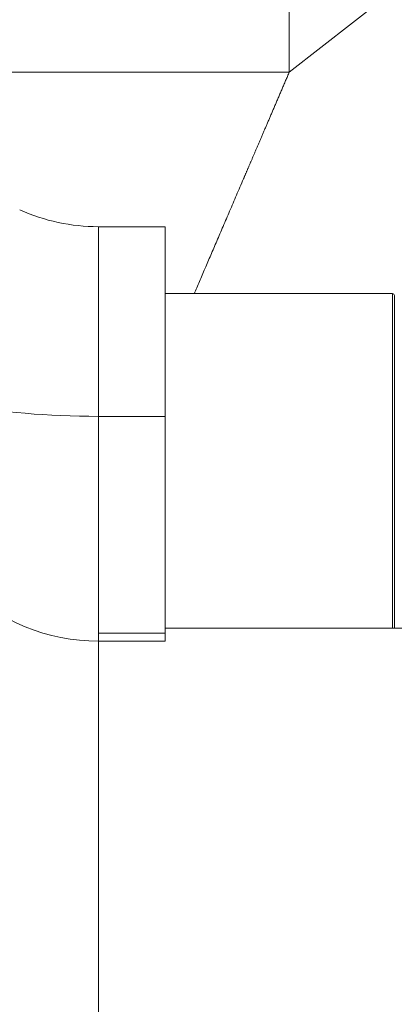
# Model space of a CAD drawing. Header units: millimetres. Extents: x 176 to 9387, y -11044 to -3322.
# Tile 198 of 256: x 8371 to 8390, y -9917 to -9866. Entities that reach past the tile are written whole.
import ezdxf

# ---------------------------------------------------------------- set-up
doc = ezdxf.new("R2010")
doc.units = ezdxf.units.MM
doc.header["$LTSCALE"] = 0.3175
doc.layers.add('1轮廓实线层', color=7, linetype='Continuous', lineweight=18)

msp = doc.modelspace()

# ---------------------------------------------------------------- linework, layer by layer
at = {"layer": '1轮廓实线层'}
for p, q in [((8384.85631, -9868.60507), (8400.52581, -9856.37424)), ((8384.85631, -9856.37424), (8384.85631, -9868.60507)), ((8384.85631, -9868.60507), (8365.9425, -9868.60507)), ((8378.35631, -9876.69279), (8374.85631, -9876.69279)), ((8374.85631, -9876.69279), (8374.85631, -9886.60814)), ((8378.35631, -9886.60814), (8378.35631, -9876.69279)), ((8390.25631, -9880.19279), (8378.35631, -9880.19279)), ((8390.25631, -9880.19279), (8390.25631, -9897.69286)), ((8390.35631, -9880.29279), (8390.35631, -9897.6929)), ((8374.85631, -9886.60814), (8378.35631, -9886.60814)), ((8374.85631, -9886.60814), (8374.85631, -9898.36705)), ((8378.35631, -9886.60814), (8378.35631, -9898.36705)), ((8378.35631, -9897.94804), (8374.85631, -9897.94804)), ((8398.35631, -9897.69279), (8378.35631, -9897.69279)), ((8378.35631, -9898.36705), (8374.85631, -9898.36705)), ((8374.85631, -9898.36705), (8374.85631, -9952.48026))]:
    msp.add_line(p, q, dxfattribs=at)
for centre, radius, start, end in [((8374.85631, -9866.69279), 10, 245.667966, 270), ((8390.25631, -9880.29279), 0.1, 0, 90)]:
    msp.add_arc(centre, radius, start, end, dxfattribs=at)
for centre, ratio in [((8374.85631, -9884.54041), 0.20677239), ((8374.85631, -9888.46005), 0.99069989)]:
    msp.add_ellipse(centre, major_axis=(-10, 0), ratio=ratio, start_param=0, end_param=1.57079633, dxfattribs=at)
msp.add_open_spline([(8384.85631, -9868.60507), (8384.84011, -9868.64276), (8384.80784, -9868.71785), (8384.75963, -9868.83006), (8384.7118, -9868.94139), (8384.66435, -9869.05185), (8384.61728, -9869.16145), (8384.57059, -9869.27017), (8384.52427, -9869.37802), (8384.47834, -9869.485), (8384.43278, -9869.5911), (8384.38759, -9869.69633), (8384.34279, -9869.80069), (8384.29836, -9869.90417), (8384.25431, -9870.00678), (8384.21063, -9870.10852), (8384.16733, -9870.20938), (8384.12441, -9870.30936), (8384.08186, -9870.40847), (8384.03968, -9870.5067), (8383.99788, -9870.60406), (8383.95645, -9870.70054), (8383.9154, -9870.79614), (8383.87472, -9870.89087), (8383.83442, -9870.98471), (8383.79449, -9871.07769), (8383.75493, -9871.16978), (8383.71575, -9871.261), (8383.67694, -9871.35134), (8383.63851, -9871.4408), (8383.60045, -9871.52938), (8383.56276, -9871.61709), (8383.52545, -9871.70392), (8383.48851, -9871.78987), (8383.45194, -9871.87494), (8383.41575, -9871.95914), (8383.37993, -9872.04246), (8383.34448, -9872.1249), (8383.30941, -9872.20646), (8383.27472, -9872.28715), (8383.24039, -9872.36696), (8383.20645, -9872.44589), (8383.17287, -9872.52395), (8383.13967, -9872.60112), (8383.10685, -9872.67743), (8383.0744, -9872.75285), (8383.04232, -9872.8274), (8383.01062, -9872.90108), (8382.97929, -9872.97388), (8382.94834, -9873.0458), (8382.91777, -9873.11685), (8382.88757, -9873.18702), (8382.85775, -9873.25632), (8382.8283, -9873.32474), (8382.79923, -9873.39229), (8382.77053, -9873.45897), (8382.74222, -9873.52477), (8382.71427, -9873.58969), (8382.68671, -9873.65375), (8382.65952, -9873.71693), (8382.63271, -9873.77924), (8382.60628, -9873.84067), (8382.58023, -9873.90124), (8382.55455, -9873.96093), (8382.52926, -9874.01975), (8382.50434, -9874.0777), (8382.4798, -9874.13478), (8382.34059, -9874.45868), (8382.09096, -9875.03972), (8381.73537, -9875.86745), (8381.39268, -9876.66504), (8381.06288, -9877.43243), (8380.74595, -9878.16963), (8380.44193, -9878.8767), (8380.15268, -9879.54953), (8379.96506, -9879.98614), (8379.8743, -9880.19738)], degree=3, knots=[0, 0, 0, 0, 0.00968626, 0.01929791, 0.02883496, 0.03829741, 0.04768524, 0.05699848, 0.0662371, 0.07540113, 0.08449054, 0.09350535, 0.10244556, 0.11131116, 0.12010215, 0.12881854, 0.13746033, 0.14602751, 0.15452008, 0.16293805, 0.17128141, 0.17955017, 0.18774433, 0.19586388, 0.20390882, 0.21187917, 0.2197749, 0.22759603, 0.23534256, 0.24301448, 0.2506118, 0.25813452, 0.26558263, 0.27295614, 0.28025504, 0.28747934, 0.29462903, 0.30170413, 0.30870461, 0.3156305, 0.32248178, 0.32925846, 0.33596053, 0.342588, 0.34914087, 0.35561914, 0.3620228, 0.36835186, 0.37460632, 0.38078618, 0.38689143, 0.39292209, 0.39887814, 0.40475959, 0.41056643, 0.41629868, 0.42195632, 0.42753937, 0.43304781, 0.43848165, 0.44384089, 0.44912554, 0.45433558, 0.45947102, 0.46453186, 0.46951811, 0.47442975, 0.4792668, 0.55313727, 0.62453676, 0.69346597, 0.75992568, 0.82391677, 0.88544022, 0.94449713, 1, 1, 1, 1], dxfattribs=at)

doc.saveas('drawing.dxf')
